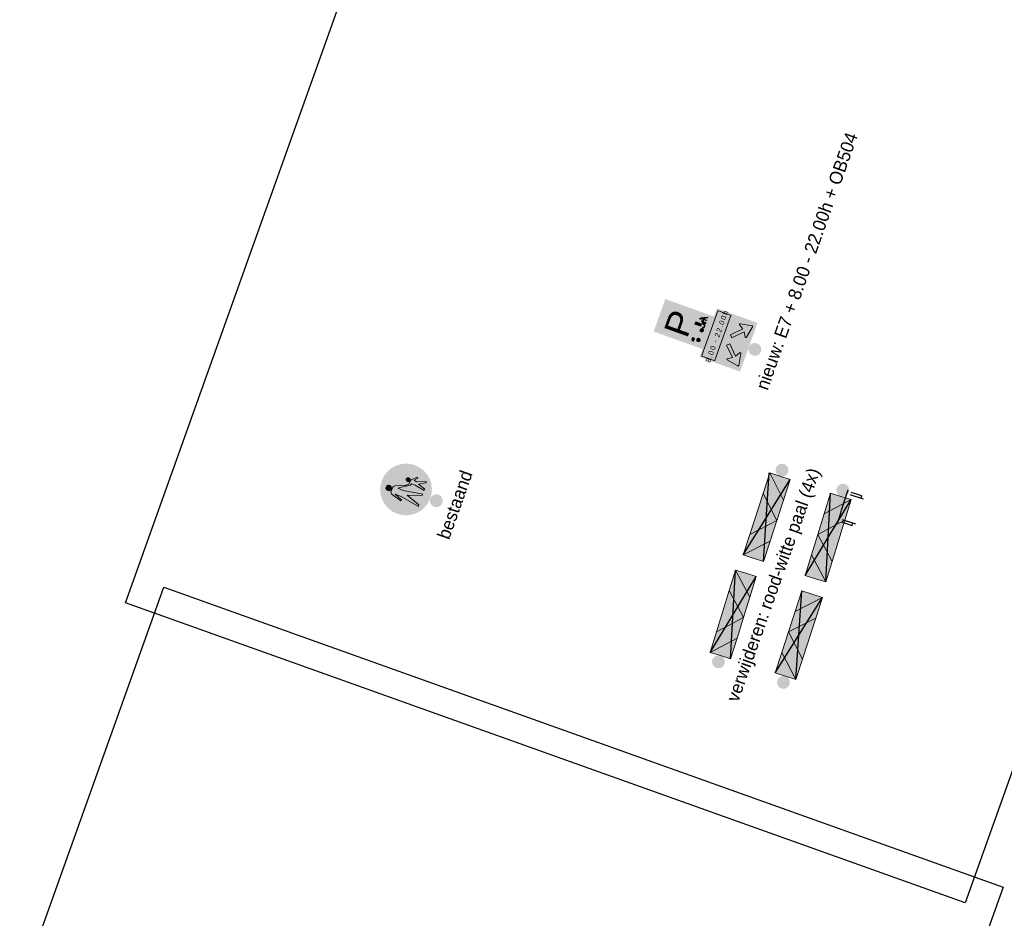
# Model space of a CAD drawing. Header units: metres. Extents: x 136326 to 138181, y 453212 to 454732.
# Tile 49 of 55: x 136703 to 136760, y 454297 to 454349. Entities that reach past the tile are written whole.
import ezdxf

# ---------------------------------------------------------------- set-up
doc = ezdxf.new("R2010")
doc.units = ezdxf.units.M
for name, color, linetype in [('-DR-alg-bladkaders viewports', 7, 'Continuous'), ('-DR-nw-inr-bebording-txt', 2, 'Continuous'), ('-DR-nw-vh-band 15x25 ob', 1, 'Continuous'), ('-DR-nw-vh-kantverharding', 1, 'Continuous')]:
    doc.layers.add(name, color=color, linetype=linetype)
doc.layers.add('-DR-nw-vh-block doorsteek struinpad', color=2, linetype='Continuous', lineweight=9)
doc.layers.add('mob_bebording', color=7, linetype='Continuous', lineweight=0)
doc.layers.get('-DR-nw-vh-block doorsteek struinpad').off()
doc.styles.add('eurostile', font='txt')
doc.styles.add('Style-Verkeersborden', font='Verkeersborden.shx')

# ---------------------------------------------------------------- blocks, each defined once
blk = doc.blocks.new('bord_BBX103-L')
at = {"layer": 'mob_bebording', "linetype": 'Continuous', "lineweight": 0}
for color, points in [(1, [(0.125, 1), (-0.125, 0.75), (-0.125, 0.5), (0.125, 0.75)]), (254, [(-0.125, 1), (-0.125, 0.75), (0.125, 1), (0, 1)]), (254, [(0.125, 0.75), (-0.125, 0.5), (0.125, 0.25)]), (1, [(-0.125, 0.25), (0.125, 0), (0.125, 0.25), (-0.125, 0.5)]), (254, [(-0.125, 0), (0, 0), (0.125, 0), (-0.125, 0.25)])]:
    blk.add_hatch(color=color, dxfattribs=at).paths.add_polyline_path(points)
at = {"layer": 'mob_bebording', "color": 1, "linetype": 'Continuous', "lineweight": 0, "flags": 128}
for points in [[(0.125, 1), (-0.125, 0.75), (-0.125, 0.5), (0.125, 0.75)], [(-0.125, 0.25), (0.125, 0), (0.125, 0.25), (-0.125, 0.5)]]:
    blk.add_lwpolyline(points, close=True, dxfattribs=at)
at = {"layer": 'mob_bebording', "color": 254, "linetype": 'Continuous', "lineweight": 0, "flags": 128}
for points in [[(-0.125, 1), (-0.125, 0.75), (0.125, 1), (0, 1)], [(0.125, 0.75), (-0.125, 0.5), (0.125, 0.25)], [(-0.125, 0), (0, 0), (0.125, 0), (-0.125, 0.25)]]:
    blk.add_lwpolyline(points, close=True, dxfattribs=at)
blk = doc.blocks.new('bord_BBX103-R')
at = {"layer": 'mob_bebording', "linetype": 'Continuous', "lineweight": 0}
for color, points in [(1, [(0.125, 0.75), (-0.125, 1), (-0.125, 0.75), (0.125, 0.5)]), (254, [(0.125, 1), (0, 1), (-0.125, 1), (0.125, 0.75)]), (254, [(-0.125, 0.25), (0.125, 0.5), (-0.125, 0.75)]), (1, [(-0.125, 0), (0.125, 0.25), (0.125, 0.5), (-0.125, 0.25)]), (254, [(0, 0), (0.125, 0), (0.125, 0.25), (-0.125, 0)])]:
    blk.add_hatch(color=color, dxfattribs=at).paths.add_polyline_path(points)
at = {"layer": 'mob_bebording', "color": 1, "linetype": 'Continuous', "lineweight": 0, "flags": 128}
for points in [[(0.125, 0.75), (-0.125, 1), (-0.125, 0.75), (0.125, 0.5)], [(-0.125, 0), (0.125, 0.25), (0.125, 0.5), (-0.125, 0.25)]]:
    blk.add_lwpolyline(points, close=True, dxfattribs=at)
at = {"layer": 'mob_bebording', "color": 254, "linetype": 'Continuous', "lineweight": 0, "flags": 128}
for points in [[(0.125, 1), (0, 1), (-0.125, 1), (0.125, 0.75)], [(-0.125, 0.25), (0.125, 0.5), (-0.125, 0.75)], [(0, 0), (0.125, 0), (0.125, 0.25), (-0.125, 0)]]:
    blk.add_lwpolyline(points, close=True, dxfattribs=at)
blk = doc.blocks.new('bord_G07')
at = {"layer": 'mob_bebording', "linetype": 'Continuous', "lineweight": 0, "transparency": 33554508}
h = blk.add_hatch(color=5, dxfattribs=at)
edge = h.paths.add_edge_path()
edge.add_arc((0, 0.3), 0.3, 0, 360)
edge = h.paths.add_edge_path(flags=17)
edge.add_arc((0, 0.3), 0.29, 0, 360)
h = blk.add_hatch(color=254, dxfattribs=at)
edge = h.paths.add_edge_path()
edge.add_arc((0, 0.3), 0.29, 0, 360)
edge = h.paths.add_edge_path()
edge.add_arc((0, 0.3), 0.28, 0, 360)
h = blk.add_hatch(color=5, dxfattribs=at)
edge = h.paths.add_edge_path()
edge.add_arc((0, 0.3), 0.28, 0, 360)
h.paths.add_polyline_path([(-0.111, 0.429, -0.339986), (-0.077, 0.455), (-0.038, 0.455, -0.290398), (-0.006, 0.435), (0.046, 0.324), (0.033, 0.317), (-0.018, 0.393), (-0.022, 0.328), (0.016, 0.098), (-0.001, 0.098), (-0.058, 0.265), (-0.113, 0.098), (-0.134, 0.098), (-0.096, 0.326), (-0.096, 0.397), (-0.129, 0.308), (-0.143, 0.311)], flags=17)
h.paths.add_polyline_path([(0.114, 0.288, -0.200662), (0.124, 0.283), (0.181, 0.226), (0.172, 0.218), (0.136, 0.249), (0.126, 0.219), (0.169, 0.115), (0.154, 0.109), (0.11, 0.186), (0.079, 0.098), (0.063, 0.098), (0.085, 0.219), (0.085, 0.264), (0.071, 0.267, -0.197629), (0.062, 0.274), (0.038, 0.311), (0.047, 0.315), (0.075, 0.288)], flags=17)
edge = h.paths.add_edge_path(flags=17)
edge.add_arc((0.114, 0.316), 0.023, 0, 360)
edge = h.paths.add_edge_path(flags=17)
edge.add_arc((-0.054, 0.494), 0.032, 0, 360)
h = blk.add_hatch(color=254, dxfattribs=at)
edge = h.paths.add_edge_path()
edge.add_arc((-0.054, 0.494), 0.032, 360, 540)
edge.add_arc((-0.054, 0.494), 0.032, 180, 360)
h = blk.add_hatch(color=254, dxfattribs=at)
edge = h.paths.add_edge_path()
edge.add_arc((-0.038, 0.42), 0.035, 25.2273, 90)
edge.add_line((-0.038, 0.455), (-0.077, 0.455))
edge.add_arc((-0.077, 0.42), 0.035, 90, 165.1092)
edge.add_line((-0.111, 0.429), (-0.143, 0.311))
edge.add_line((-0.143, 0.311), (-0.129, 0.308))
edge.add_line((-0.129, 0.308), (-0.096, 0.397))
edge.add_line((-0.096, 0.397), (-0.096, 0.326))
edge.add_line((-0.096, 0.326), (-0.134, 0.098))
edge.add_line((-0.134, 0.098), (-0.113, 0.098))
edge.add_line((-0.113, 0.098), (-0.058, 0.265))
edge.add_line((-0.058, 0.265), (-0.001, 0.098))
edge.add_line((-0.001, 0.098), (0.016, 0.098))
edge.add_line((0.016, 0.098), (-0.022, 0.328))
edge.add_line((-0.022, 0.328), (-0.018, 0.393))
edge.add_line((-0.018, 0.393), (0.033, 0.317))
edge.add_line((0.033, 0.317), (0.046, 0.324))
edge.add_line((0.046, 0.324), (-0.006, 0.435))
h = blk.add_hatch(color=254, dxfattribs=at)
edge = h.paths.add_edge_path()
edge.add_arc((0.075, 0.282), 0.015, 212.3601, 257.0771)
edge.add_line((0.071, 0.267), (0.085, 0.264))
edge.add_line((0.085, 0.264), (0.085, 0.219))
edge.add_line((0.085, 0.219), (0.063, 0.098))
edge.add_line((0.063, 0.098), (0.079, 0.098))
edge.add_line((0.079, 0.098), (0.11, 0.186))
edge.add_line((0.11, 0.186), (0.154, 0.109))
edge.add_line((0.154, 0.109), (0.169, 0.115))
edge.add_line((0.169, 0.115), (0.126, 0.219))
edge.add_line((0.126, 0.219), (0.136, 0.249))
edge.add_line((0.136, 0.249), (0.172, 0.218))
edge.add_line((0.172, 0.218), (0.181, 0.226))
edge.add_line((0.181, 0.226), (0.124, 0.283))
edge.add_arc((0.114, 0.273), 0.015, 44.6145, 90)
edge.add_line((0.114, 0.288), (0.075, 0.288))
edge.add_line((0.075, 0.288), (0.047, 0.315))
edge.add_line((0.047, 0.315), (0.038, 0.311))
edge.add_line((0.038, 0.311), (0.062, 0.274))
h = blk.add_hatch(color=254, dxfattribs=at)
edge = h.paths.add_edge_path()
edge.add_arc((0.114, 0.316), 0.023, 180, 360)
edge.add_arc((0.114, 0.316), 0.023, 0, 180)
at = {"layer": 'mob_bebording', "color": 254, "linetype": 'Continuous', "lineweight": 0, "transparency": 33554508, "flags": 128}
for points in [[(-0.022, 0.494, 1), (-0.086, 0.494, 1)], [(-0.006, 0.435, 0.290398), (-0.038, 0.455), (-0.077, 0.455, 0.339986), (-0.111, 0.429), (-0.143, 0.311), (-0.129, 0.308), (-0.096, 0.397), (-0.096, 0.326), (-0.134, 0.098), (-0.113, 0.098), (-0.058, 0.265), (-0.001, 0.098), (0.016, 0.098), (-0.022, 0.328), (-0.018, 0.393), (0.033, 0.317), (0.046, 0.324)], [(0.062, 0.274, 0.197629), (0.071, 0.267), (0.085, 0.264), (0.085, 0.219), (0.063, 0.098), (0.079, 0.098), (0.11, 0.186), (0.154, 0.109), (0.169, 0.115), (0.126, 0.219), (0.136, 0.249), (0.172, 0.218), (0.181, 0.226), (0.124, 0.283, 0.200662), (0.114, 0.288), (0.075, 0.288), (0.047, 0.315), (0.038, 0.311)], [(0.091, 0.316, 1), (0.137, 0.316, 1)]]:
    blk.add_lwpolyline(points, format="xyb", close=True, dxfattribs=at)
blk = doc.blocks.new('bord_OB504_2')
at = {"layer": 'mob_bebording', "linetype": 'Continuous', "lineweight": 0}
h = blk.add_hatch(color=254, dxfattribs=at)
h.paths.add_polyline_path([(0.3, -0.3), (-0.3, -0.3), (-0.3, 0), (0, 0), (0.3, 0)])
h.paths.add_polyline_path([(0.275, -0.29), (-0.275, -0.29, -0.414214), (-0.29, -0.275), (-0.29, -0.025, -0.414214), (-0.275, -0.01), (0.275, -0.01, -0.414214), (0.29, -0.025), (0.29, -0.275, -0.414214)], flags=17)
h = blk.add_hatch(color=7, dxfattribs=at)
h.paths.add_polyline_path([(0.29, -0.025, 0.414214), (0.275, -0.01), (-0.275, -0.01, 0.414214), (-0.29, -0.025), (-0.29, -0.275, 0.414214), (-0.275, -0.29), (0.275, -0.29, 0.414214), (0.29, -0.275)])
h.paths.add_polyline_path([(0.28, -0.275, -0.414214), (0.275, -0.28), (-0.275, -0.28, -0.414214), (-0.28, -0.275), (-0.28, -0.025, -0.414214), (-0.275, -0.02), (0.275, -0.02, -0.414214), (0.28, -0.025)])
h = blk.add_hatch(color=254, dxfattribs=at)
h.paths.add_polyline_path([(0.28, -0.275), (0.28, -0.025, 0.414214), (0.275, -0.02), (-0.275, -0.02, 0.414214), (-0.28, -0.025), (-0.28, -0.275, 0.414214), (-0.275, -0.28), (0.275, -0.28, 0.414214)])
h.paths.add_polyline_path([(-0.223, -0.115, -0.687281), (-0.209, -0.112), (-0.177, -0.162), (-0.065, -0.05), (-0.037, -0.078), (-0.149, -0.19), (-0.098, -0.222, -0.687281), (-0.101, -0.237), (-0.238, -0.261, -0.520567), (-0.248, -0.252)], flags=17)
h.paths.add_polyline_path([(0.248, -0.252, -0.520567), (0.238, -0.261), (0.101, -0.237, -0.687281), (0.098, -0.222), (0.149, -0.19), (0.037, -0.078), (0.065, -0.05), (0.177, -0.162), (0.209, -0.112, -0.687281), (0.223, -0.115)], flags=17)
h = blk.add_hatch(color=7, dxfattribs=at)
edge = h.paths.add_edge_path()
edge.add_arc((-0.24, -0.253), 0.008, 170, 280)
edge.add_line((-0.238, -0.261), (-0.101, -0.237))
edge.add_arc((-0.103, -0.229), 0.008, 280, 418)
edge.add_line((-0.098, -0.222), (-0.149, -0.19))
edge.add_line((-0.149, -0.19), (-0.037, -0.078))
edge.add_line((-0.037, -0.078), (-0.065, -0.05))
edge.add_line((-0.065, -0.05), (-0.177, -0.162))
edge.add_line((-0.177, -0.162), (-0.209, -0.112))
edge.add_arc((-0.215, -0.116), 0.008, 32, 170)
edge.add_line((-0.223, -0.115), (-0.248, -0.252))
h = blk.add_hatch(color=7, dxfattribs=at)
edge = h.paths.add_edge_path()
edge.add_arc((0.215, -0.116), 0.008, 10, 148)
edge.add_line((0.209, -0.112), (0.177, -0.162))
edge.add_line((0.177, -0.162), (0.065, -0.05))
edge.add_line((0.065, -0.05), (0.037, -0.078))
edge.add_line((0.037, -0.078), (0.149, -0.19))
edge.add_line((0.149, -0.19), (0.098, -0.222))
edge.add_arc((0.103, -0.229), 0.008, 122, 260)
edge.add_line((0.101, -0.237), (0.238, -0.261))
edge.add_arc((0.24, -0.253), 0.008, 260, 370)
edge.add_line((0.248, -0.252), (0.223, -0.115))
at = {"layer": 'mob_bebording', "color": 7, "linetype": 'Continuous', "lineweight": 0, "flags": 128}
for points in [[(-0.248, -0.252, 0.520567), (-0.238, -0.261), (-0.101, -0.237, 0.687281), (-0.098, -0.222), (-0.149, -0.19), (-0.037, -0.078), (-0.065, -0.05), (-0.177, -0.162), (-0.209, -0.112, 0.687281), (-0.223, -0.115)], [(0.223, -0.115, 0.687281), (0.209, -0.112), (0.177, -0.162), (0.065, -0.05), (0.037, -0.078), (0.149, -0.19), (0.098, -0.222, 0.687281), (0.101, -0.237), (0.238, -0.261, 0.520567), (0.248, -0.252)]]:
    blk.add_lwpolyline(points, format="xyb", close=True, dxfattribs=at)
blk = doc.blocks.new('bord_E07')
at = {"layer": 'mob_bebording', "linetype": 'Continuous', "lineweight": 0}
h = blk.add_hatch(color=170, dxfattribs=at)
h.paths.add_polyline_path([(-0.2, 0), (-0.2, 0.6), (0.2, 0.6), (0.2, 0), (0, 0)])
h.paths.add_polyline_path([(-0.175, 0.59), (0.175, 0.59, -0.414214), (0.19, 0.575), (0.19, 0.025, -0.414214), (0.175, 0.01), (-0.175, 0.01, -0.414214), (-0.19, 0.025), (-0.19, 0.575, -0.414214)], flags=17)
h = blk.add_hatch(color=254, dxfattribs=at)
h.paths.add_polyline_path([(-0.19, 0.575), (-0.19, 0.025, 0.414214), (-0.175, 0.01), (0.175, 0.01, 0.414214), (0.19, 0.025), (0.19, 0.575, 0.414214), (0.175, 0.59), (-0.175, 0.59, 0.414214)])
h.paths.add_polyline_path([(0.18, 0.575), (0.18, 0.025, -0.414214), (0.175, 0.02), (-0.175, 0.02, -0.414214), (-0.18, 0.025), (-0.18, 0.575, -0.414214), (-0.175, 0.58), (0.175, 0.58, -0.414214)])
h = blk.add_hatch(color=170, dxfattribs=at)
h.paths.add_polyline_path([(-0.18, 0.575), (-0.18, 0.025, 0.414214), (-0.175, 0.02), (0.175, 0.02, 0.414214), (0.18, 0.025), (0.18, 0.575, 0.414214), (0.175, 0.58), (-0.175, 0.58, 0.414214)])
edge = h.paths.add_edge_path(flags=17)
edge.add_arc((-0.117, 0.079), 0.02, 0, 360)
edge = h.paths.add_edge_path(flags=17)
edge.add_arc((0.001, 0.079), 0.02, 0, 360)
h.paths.add_polyline_path([(0.025, 0.085, 0.800886), (-0.023, 0.085), (-0.093, 0.085, 0.874541), (-0.142, 0.08), (-0.159, 0.08), (-0.159, 0.09), (-0.156, 0.092), (-0.159, 0.122, -0.108045), (-0.159, 0.126), (-0.15, 0.154, -0.323762), (-0.141, 0.16), (-0.112, 0.16), (-0.112, 0.178), (0.038, 0.178), (0.038, 0.085)], flags=17)
h.paths.add_polyline_path([(0.042, 0.106), (0.042, 0.178), (0.071, 0.178), (0.071, 0.106)], flags=17)
h.paths.add_polyline_path([(0.026, 0.075, 0.060334), (0.026, 0.081), (0.038, 0.081), (0.043, 0.069), (0.07, 0.069), (0.07, 0.063), (0.039, 0.063), (0.034, 0.075)], flags=17)
edge = h.paths.add_edge_path(flags=17)
edge.add_arc((0.096, 0.069), 0.006, 0, 360)
edge = h.paths.add_edge_path(flags=17)
edge.add_arc((0.124, 0.141), 0.006, 0, 360)
h.paths.add_polyline_path([(0.124, 0.127, -0.753387), (0.135, 0.13), (0.149, 0.108, -0.049355), (0.151, 0.105), (0.166, 0.063), (0.162, 0.063), (0.143, 0.097), (0.134, 0.085), (0.133, 0.063), (0.129, 0.063), (0.126, 0.082, -0.163033), (0.127, 0.088), (0.135, 0.103), (0.129, 0.114), (0.128, 0.1, -0.387847), (0.126, 0.098), (0.111, 0.098), (0.084, 0.07), (0.068, 0.086), (0.102, 0.12), (0.117, 0.104), (0.114, 0.101), (0.124, 0.101)], flags=17)
h = blk.add_hatch(color=254, dxfattribs=at)
h.paths.add_polyline_path([(-0.141, 0.16, 0.323762), (-0.15, 0.154), (-0.159, 0.126, 0.108045), (-0.159, 0.122), (-0.156, 0.092), (-0.159, 0.09), (-0.159, 0.08), (-0.142, 0.08, -0.874541), (-0.093, 0.085), (-0.023, 0.085, -0.800886), (0.025, 0.085), (0.038, 0.085), (0.038, 0.178), (-0.112, 0.178), (-0.112, 0.16)])
h.paths.add_polyline_path([(-0.15, 0.13), (-0.143, 0.152, -0.323762), (-0.141, 0.153), (-0.114, 0.153, -0.414214), (-0.112, 0.151), (-0.112, 0.129, -0.414214), (-0.114, 0.127), (-0.148, 0.127, -0.510846)])
at = {"layer": 'mob_bebording', "linetype": 'Continuous', "lineweight": 0, "extrusion": (0, 0, -1)}
h = blk.add_hatch(color=170, dxfattribs=at)
edge = h.paths.add_edge_path()
edge.add_line((0.143, 0.152), (0.15, 0.13))
edge.add_ellipse((0.148, 0.129), major_axis=(-0.002, 0), ratio=1, start_angle=90, end_angle=198.2401, ccw=False)
edge.add_line((0.148, 0.127), (0.114, 0.127))
edge.add_ellipse((0.114, 0.129), major_axis=(-0.002, 0), ratio=1, start_angle=0, end_angle=90, ccw=False)
edge.add_line((0.112, 0.129), (0.112, 0.151))
edge.add_ellipse((0.114, 0.151), major_axis=(-0.002, 0), ratio=1, start_angle=270, end_angle=360, ccw=False)
edge.add_line((0.114, 0.153), (0.141, 0.153))
edge.add_ellipse((0.141, 0.151), major_axis=(-0.002, 0), ratio=1, start_angle=198.2401, end_angle=270, ccw=False)
at = {"layer": 'mob_bebording', "linetype": 'Continuous', "lineweight": 0}
blk.add_hatch(color=254, dxfattribs=at).paths.add_polyline_path([(0.042, 0.106), (0.071, 0.106), (0.071, 0.178), (0.042, 0.178)])
h = blk.add_hatch(color=254, dxfattribs=at)
edge = h.paths.add_edge_path()
edge.add_arc((0.126, 0.1), 0.002, 270, 354.7945)
edge.add_line((0.128, 0.1), (0.129, 0.114))
edge.add_line((0.129, 0.114), (0.135, 0.103))
edge.add_line((0.135, 0.103), (0.127, 0.088))
edge.add_arc((0.136, 0.083), 0.01, 152.6596, 189.6981)
edge.add_line((0.126, 0.082), (0.129, 0.063))
edge.add_line((0.129, 0.063), (0.133, 0.063))
edge.add_line((0.133, 0.063), (0.134, 0.085))
edge.add_line((0.134, 0.085), (0.143, 0.097))
edge.add_line((0.143, 0.097), (0.162, 0.063))
edge.add_line((0.162, 0.063), (0.166, 0.063))
edge.add_line((0.166, 0.063), (0.151, 0.105))
edge.add_arc((0.132, 0.097), 0.02, 20.7223, 32.0244)
edge.add_line((0.149, 0.108), (0.135, 0.13))
edge.add_arc((0.13, 0.127), 0.006, 32.0244, 180)
edge.add_line((0.124, 0.127), (0.124, 0.101))
edge.add_line((0.124, 0.101), (0.114, 0.101))
edge.add_line((0.114, 0.101), (0.117, 0.104))
edge.add_line((0.117, 0.104), (0.102, 0.12))
edge.add_line((0.102, 0.12), (0.068, 0.086))
edge.add_line((0.068, 0.086), (0.084, 0.07))
edge.add_line((0.084, 0.07), (0.111, 0.098))
edge.add_line((0.111, 0.098), (0.126, 0.098))
h = blk.add_hatch(color=254, dxfattribs=at)
edge = h.paths.add_edge_path()
edge.add_arc((0.124, 0.141), 0.006, 180, 360)
edge.add_arc((0.124, 0.141), 0.006, 0, 180)
h = blk.add_hatch(color=254, dxfattribs=at)
edge = h.paths.add_edge_path()
edge.add_arc((-0.117, 0.079), 0.02, 0, 180)
edge.add_arc((-0.117, 0.079), 0.02, 180, 360)
h = blk.add_hatch(color=254, dxfattribs=at)
edge = h.paths.add_edge_path()
edge.add_arc((0.001, 0.079), 0.02, 0, 180)
edge.add_arc((0.001, 0.079), 0.02, 180, 360)
at = {"layer": 'mob_bebording', "linetype": 'Continuous', "lineweight": 0, "extrusion": (0, 0, -1)}
h = blk.add_hatch(color=254, dxfattribs=at)
edge = h.paths.add_edge_path()
edge.add_ellipse((-0.001, 0.079), major_axis=(-0.025, 0), ratio=1, start_angle=-3.3513, end_angle=10.4596)
edge.add_line((-0.026, 0.075), (-0.034, 0.075))
edge.add_line((-0.034, 0.075), (-0.039, 0.063))
edge.add_line((-0.039, 0.063), (-0.07, 0.063))
edge.add_line((-0.07, 0.063), (-0.07, 0.069))
edge.add_line((-0.07, 0.069), (-0.043, 0.069))
edge.add_line((-0.043, 0.069), (-0.038, 0.081))
edge.add_line((-0.038, 0.081), (-0.026, 0.081))
at = {"layer": 'mob_bebording', "linetype": 'Continuous', "lineweight": 0}
h = blk.add_hatch(color=254, dxfattribs=at)
edge = h.paths.add_edge_path()
edge.add_arc((0.096, 0.069), 0.006, 0, 180)
edge.add_arc((0.096, 0.069), 0.006, 180, 360)
at = {"layer": 'mob_bebording', "color": 5, "linetype": 'Continuous', "lineweight": 0, "flags": 128}
blk.add_lwpolyline([(-0.143, 0.152), (-0.15, 0.13, 0.510846), (-0.148, 0.127), (-0.114, 0.127, 0.414214), (-0.112, 0.129), (-0.112, 0.151, 0.414214), (-0.114, 0.153), (-0.141, 0.153, 0.323762)], format="xyb", close=True, dxfattribs=at)
at = {"layer": 'mob_bebording', "color": 254, "linetype": 'Continuous', "lineweight": 0, "flags": 128}
blk.add_lwpolyline([(0.042, 0.106), (0.071, 0.106), (0.071, 0.178), (0.042, 0.178)], close=True, dxfattribs=at)
for points in [[(0.126, 0.098, 0.387847), (0.128, 0.1), (0.129, 0.114), (0.135, 0.103), (0.127, 0.088, 0.163033), (0.126, 0.082), (0.129, 0.063), (0.133, 0.063), (0.134, 0.085), (0.143, 0.097), (0.162, 0.063), (0.166, 0.063), (0.151, 0.105, 0.049355), (0.149, 0.108), (0.135, 0.13, 0.753387), (0.124, 0.127), (0.124, 0.101), (0.114, 0.101), (0.117, 0.104), (0.102, 0.12), (0.068, 0.086), (0.084, 0.07), (0.111, 0.098)], [(0.118, 0.141, 1), (0.13, 0.141, 1)], [(-0.097, 0.079, 1), (-0.137, 0.079, 1)], [(0.021, 0.079, 1), (-0.019, 0.079, 1)], [(0.026, 0.081, -0.060334), (0.026, 0.075), (0.034, 0.075), (0.039, 0.063), (0.07, 0.063), (0.07, 0.069), (0.043, 0.069), (0.038, 0.081)], [(0.102, 0.069, 1), (0.09, 0.069, 1)]]:
    blk.add_lwpolyline(points, format="xyb", close=True, dxfattribs=at)
at = {"layer": 'mob_bebording', "color": 254, "linetype": 'Continuous', "lineweight": 0, "insert": (-0.012, 0.352), "char_height": 0.29, "attachment_point": 5, "line_spacing_factor": 0.6, "style": 'Style-Verkeersborden'}
blk.add_mtext('\\H1x;\\W1.10345;\\T1.000;P', dxfattribs=at)
blk = doc.blocks.new('bord_OB-L-WG-1R_5')
at = {"layer": 'mob_bebording', "linetype": 'Continuous', "lineweight": 0}
h = blk.add_hatch(color=254, dxfattribs=at)
h.paths.add_polyline_path([(-0.3, -0.2), (-0.3, 0), (0, 0), (0.3, 0), (0.3, -0.2)])
h.paths.add_polyline_path([(-0.29, -0.175), (-0.29, -0.025, -0.414214), (-0.275, -0.01), (0.275, -0.01, -0.414214), (0.29, -0.025), (0.29, -0.175, -0.414214), (0.275, -0.19), (-0.275, -0.19, -0.414214)], flags=17)
h = blk.add_hatch(color=7, dxfattribs=at)
h.paths.add_polyline_path([(-0.275, -0.19), (0.275, -0.19, 0.414214), (0.29, -0.175), (0.29, -0.025, 0.414214), (0.275, -0.01), (-0.275, -0.01, 0.414214), (-0.29, -0.025), (-0.29, -0.175, 0.414214)])
h.paths.add_polyline_path([(-0.28, -0.175), (-0.28, -0.025, -0.414214), (-0.275, -0.02), (0.275, -0.02, -0.414214), (0.28, -0.025), (0.28, -0.175, -0.414214), (0.275, -0.18), (-0.275, -0.18, -0.414214)])
h = blk.add_hatch(color=254, dxfattribs=at)
edge = h.paths.add_edge_path()
edge.add_line((-0.275, -0.18), (0.275, -0.18))
edge.add_arc((0.275, -0.175), 0.005, 270, 360)
edge.add_line((0.28, -0.175), (0.28, -0.025))
edge.add_arc((0.275, -0.025), 0.005, 0, 90)
edge.add_line((0.275, -0.02), (-0.275, -0.02))
edge.add_arc((-0.275, -0.025), 0.005, 90, 180)
edge.add_line((-0.28, -0.025), (-0.28, -0.175))
edge.add_arc((-0.275, -0.175), 0.005, 180, 270)
at = {"layer": 'mob_bebording', "color": 254, "linetype": 'Continuous', "lineweight": 0, "flags": 128}
blk.add_lwpolyline([(-0.275, -0.18), (0.275, -0.18, 0.414214), (0.28, -0.175), (0.28, -0.025, 0.414214), (0.275, -0.02), (-0.275, -0.02, 0.414214), (-0.28, -0.025), (-0.28, -0.175, 0.414214)], format="xyb", close=True, dxfattribs=at)
at = {"layer": 'mob_bebording', "color": 7, "linetype": 'Continuous', "lineweight": 0, "insert": (0, -0.11), "char_height": 0.06, "attachment_point": 5, "line_spacing_factor": 0.84, "style": 'Style-Verkeersborden'}
blk.add_mtext('\\H1x;\\W0.833333;\\T1.312;8.00 - 22.00h', dxfattribs=at)
blk = doc.blocks.new('*U75')
at = {"layer": '-DR-nw-vh-band 15x25 ob'}
for points in [[(1.106, -0.166), (1.125, -0.815), (1.275, -0.811)], [(2.775, -0.765), (2.924, -0.761), (2.905, -0.11)]]:
    blk.add_lwpolyline(points, dxfattribs=at)
at = {"layer": '-DR-nw-vh-kantverharding'}
blk.add_lwpolyline([(1, 0.031, 0.000276), (2.999, 0.093)], format="xyb", dxfattribs=at)
for points in [[(1.255, -0.161), (1.28, -0.961)], [(2.779, -0.915), (2.755, -0.115)]]:
    blk.add_lwpolyline(points, dxfattribs=at)

msp = doc.modelspace()

# ---------------------------------------------------------------- hatches: boundary and pattern name
at = {"layer": 'mob_bebording', "linetype": 'Continuous', "lineweight": 0}
h = msp.add_hatch(color=251, dxfattribs=at)
edge = h.paths.add_edge_path(flags=0)
edge.add_arc((136745.725, 454329.531), 0.375, 0, 360)
h = msp.add_hatch(color=251, dxfattribs=at)
edge = h.paths.add_edge_path(flags=0)
edge.add_arc((136747.297, 454322.531), 0.375, 0, 360)
h = msp.add_hatch(color=251, dxfattribs=at)
edge = h.paths.add_edge_path(flags=0)
edge.add_arc((136750.826, 454321.37), 0.375, 0, 360)
h = msp.add_hatch(color=251, dxfattribs=at)
edge = h.paths.add_edge_path(flags=0)
edge.add_arc((136727.254, 454320.759), 0.375, 0, 360)
h = msp.add_hatch(color=251, dxfattribs=at)
edge = h.paths.add_edge_path(flags=0)
edge.add_arc((136743.613, 454311.42), 0.375, 0, 360)
h = msp.add_hatch(color=251, dxfattribs=at)
edge = h.paths.add_edge_path(flags=0)
edge.add_arc((136747.38, 454310.227), 0.375, 0, 360)

# ---------------------------------------------------------------- linework, layer by layer
at = {"layer": '-DR-alg-bladkaders viewports'}
for points in [[(136823.357, 454480.592), (136757.911, 454297.452), (136709.237, 454314.846), (136774.682, 454497.986)], [(136760.122, 454298.351), (136694.677, 454115.211), (136646.002, 454132.605), (136711.448, 454315.745)]]:
    msp.add_lwpolyline(points, close=True, dxfattribs=at)
at = {"layer": 'mob_bebording', "color": 10, "lineweight": 30}
for p, q in [((136746.228, 454317.226), (136746.548, 454322.37)), ((136745.04, 454317.613), (136747.775, 454321.981)), ((136749.837, 454316.05), (136750.118, 454321.196)), ((136748.642, 454316.419), (136751.312, 454320.827)), ((136744.321, 454311.593), (136744.607, 454316.739)), ((136743.127, 454311.963), (136745.801, 454316.369)), ((136748.091, 454310.39), (136748.449, 454315.532)), ((136746.902, 454310.777), (136749.638, 454315.145))]:
    msp.add_line(p, q, dxfattribs=at)

# ---------------------------------------------------------------- block references
at = {"layer": '-DR-nw-vh-block doorsteek struinpad', "rotation": 70.33562535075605}
msp.add_blockref('*U75', (136750.219, 454318.544), dxfattribs=at)
at = {"layer": 'mob_bebording', "color": 5, "linetype": 'Continuous', "lineweight": 0, "xscale": 5.000000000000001, "yscale": 5.000000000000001, "zscale": 5.000000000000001, "rotation": 70.34373120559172}
msp.add_blockref('bord_E07', (136743.018, 454330.498), dxfattribs=at)
at = {"layer": 'mob_bebording', "color": 254, "linetype": 'Continuous', "lineweight": 0}
for name, p, xscale, yscale, zscale, rotation in [('bord_OB-L-WG-1R_5', (136743.018, 454330.498), 5, 5, 5, 70.34373119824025), ('bord_OB504_2', (136743.96, 454330.162), 4.999999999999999, 4.999999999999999, 4.999999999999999, 70.3437312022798)]:
    msp.add_blockref(name, p, dxfattribs=dict(at, xscale=xscale, yscale=yscale, zscale=zscale, rotation=rotation))
at = {"layer": 'mob_bebording', "color": 5, "linetype": 'Continuous', "lineweight": 0, "transparency": 33554508, "xscale": 5.000000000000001, "yscale": 5.000000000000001, "zscale": 5.000000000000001, "rotation": 69.65443676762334}
msp.add_blockref('bord_G07', (136726.903, 454320.889), dxfattribs=at)
at = {"layer": 'mob_bebording', "color": 1, "linetype": 'Continuous', "lineweight": 0}
for name, p, xscale, yscale, zscale, rotation in [('bord_BBX103-L', (136747.181, 454322.174), 5.000000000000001, 5.000000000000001, 5.000000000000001, 161.977698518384), ('bord_BBX103-R', (136750.715, 454321.011), 5, 5, 5, 162.8307512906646), ('bord_BBX103-R', (136743.724, 454311.778), 4.999999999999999, 4.999999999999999, 4.999999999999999, 342.7830893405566), ('bord_BBX103-L', (136747.496, 454310.584), 5, 5, 5, 341.977698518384)]:
    msp.add_blockref(name, p, dxfattribs=dict(at, xscale=xscale, yscale=yscale, zscale=zscale, rotation=rotation))

# ---------------------------------------------------------------- texts
at = {"layer": '-DR-nw-inr-bebording-txt', "style": 'eurostile'}
for s, p in [('nieuw: E7 + 8.00 - 22.00h + OB504', (136746.46, 454327.114)), ('verwijderen: rood-witte paal (4x)', (136744.754, 454309.036)), ('bestaand', (136727.992, 454318.456))]:
    msp.add_text(s, height=0.75, rotation=70.5, dxfattribs=at).set_placement(p)

doc.saveas('drawing.dxf')
